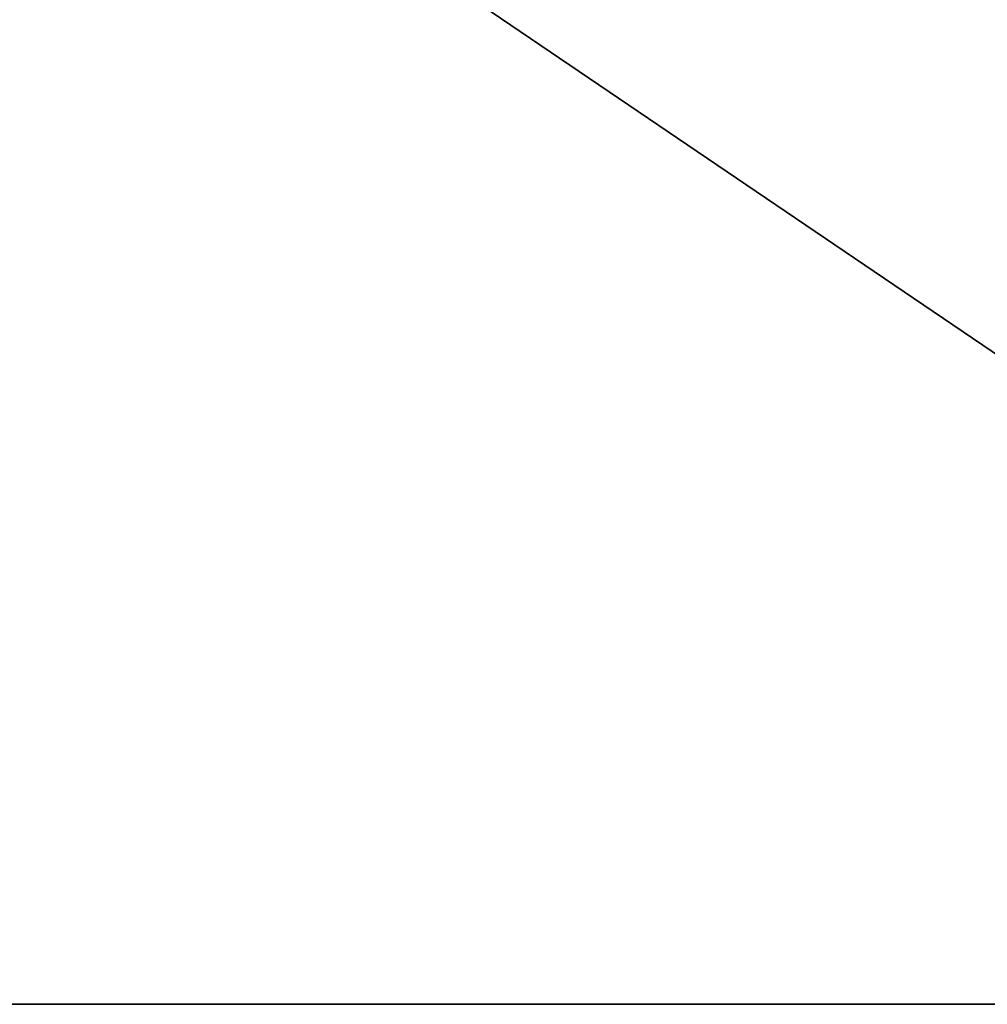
# Model space of a CAD drawing. Extents: x 0 to 35.8, y 0 to 30.4.
# Tile 82 of 106: x 17.9 to 26.9, y 6.1 to 15.2. Entities that reach past the tile are written whole.
import ezdxf

# ---------------------------------------------------------------- set-up
doc = ezdxf.new("R2010")
doc.units = 0
doc.header["$MEASUREMENT"] = 0
doc.layers.get('0').update_dxf_attribs({"color": 13, "linetype": 'CONTINUOUS'})
doc.layers.add('BSH_B36CD50SNB_SYMBOL_-_BO', color=59, linetype='CONTINUOUS')

# ---------------------------------------------------------------- blocks, each defined once
blk = doc.blocks.new('B36CD50SNB_TRADECAD_DXF')
at = {"layer": 'BSH_B36CD50SNB_SYMBOL_-_BO', "color": 0}
for p, q in [((0, 6.0648, 69.3699), (35.8406, 6.0648, 69.3699)), ((35.8406, 6.0648, 0.5289), (0, 6.0648, 0.5289)), ((35.8406, 6.0648, 0.5289), (0, 6.0648, 0.5289)), ((0, 6.0648, 69.3699), (35.8406, 6.0648, 69.3699))]:
    blk.add_line(p, q, dxfattribs=at)
at = {"layer": 'BSH_B36CD50SNB_SYMBOL_-_BO', "color": 250}
mesh = blk.add_polyface(dxfattribs=at)
corners = [(35.8406, 6.0648, 0.5289), (0, 30.3536, 0.5289), (0, 6.0648, 0.5289), (35.8406, 30.3536, 0.5289)]
mesh.append_faces([[corners[k] for k in face] for face in [(0, 1, 2), (1, 0, 3)]], dxfattribs={"vtx0": -1, "color": 250})
mesh = blk.add_polyface(dxfattribs=at)
corners = [(35.8406, 30.3536, 69.3699), (0, 6.0648, 69.3699), (0, 30.3536, 69.3699), (35.8406, 6.0648, 69.3699)]
mesh.append_faces([[corners[k] for k in face] for face in [(0, 1, 2), (1, 0, 3)]], dxfattribs={"vtx0": -1, "color": 250})
mesh = blk.add_polyface(dxfattribs=at)
corners = [(0, 6.0648, 69.3699), (35.8406, 6.0648, 0.5289), (0, 6.0648, 0.5289), (35.8406, 6.0648, 69.3699)]
mesh.append_faces([[corners[k] for k in face] for face in [(0, 1, 2), (1, 0, 3)]], dxfattribs={"vtx0": -1, "color": 250})

msp = doc.modelspace()

# ---------------------------------------------------------------- block references
at = {"color": 0}
msp.add_blockref('B36CD50SNB_TRADECAD_DXF', (0, 0), dxfattribs=at)

doc.saveas('drawing.dxf')
